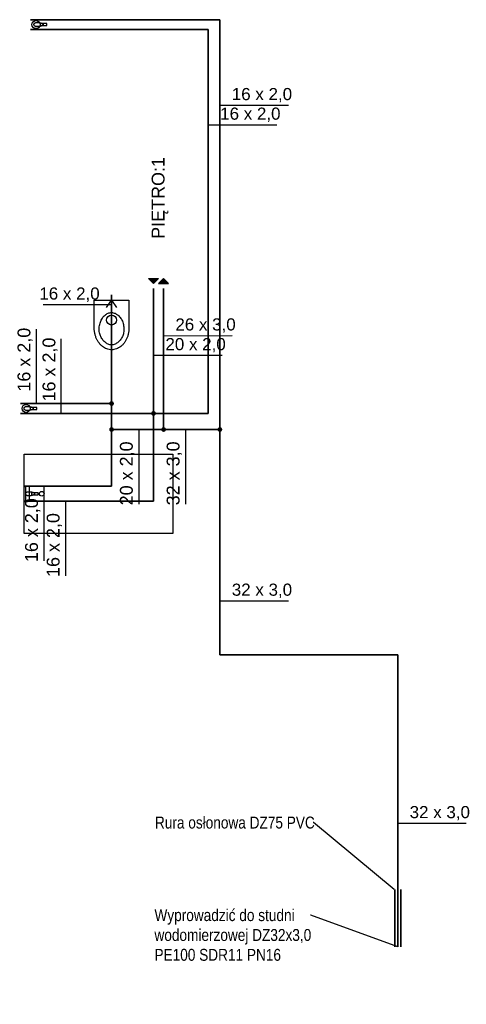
# Model space of a CAD drawing. Extents: x -69357 to 44456, y -75057 to 4617.
# Tile 11 of 23: x -52957 to -52507, y 317 to 1310. Entities that reach past the tile are written whole.
import ezdxf
from ezdxf import colors
from ezdxf.entities.mleader import LeaderData, LeaderLine
from ezdxf.lldxf.tags import DXFTag
from ezdxf.math import Vec2, Vec3

# ---------------------------------------------------------------- set-up
doc = ezdxf.new("R2010")
doc.units = 0
for name, color, linetype, lineweight in [('IS_Ciepła_woda', 1, 'DASHDOT', 35), ('IS_dodatkowe', 1, 'Continuous', 35), ('IS_opisy', 7, 'Continuous', 15), ('IS_Zimna_woda', 5, 'SOLID', 35)]:
    doc.layers.add(name, color=color, linetype=linetype, lineweight=lineweight)
for name, color, linetype in [('IS_Grafika', 18, 'SOLID'), ('IS_Odbiorniki', 18, 'SOLID'), ('IS_Opisy_działek_Wodociag', 18, 'SOLID')]:
    doc.layers.add(name, color=color, linetype=linetype)
doc.styles.add('Opisowy', font='arial.ttf')
doc.styles.get("Standard").update_dxf_attribs({"font": 'arial.ttf'})
tags = doc.linetypes.add('DASHDOT', pattern=[20, 10, -5, 0, -5]).pattern_tags.tags
tags[10:11] = [DXFTag(74, 4), DXFTag(75, 0), DXFTag(340, '0'), DXFTag(46, 0.0), DXFTag(50, 0.0), DXFTag(44, 0.0), DXFTag(45, 0.0)]
tags[8:9] = [DXFTag(74, 4), DXFTag(75, 0), DXFTag(340, '0'), DXFTag(46, 0.0), DXFTag(50, 0.0), DXFTag(44, 0.0), DXFTag(45, 0.0)]
tags[6:7] = [DXFTag(74, 4), DXFTag(75, 0), DXFTag(340, '0'), DXFTag(46, 0.0), DXFTag(50, 0.0), DXFTag(44, 0.0), DXFTag(45, 0.0)]
tags[4:5] = [DXFTag(74, 4), DXFTag(75, 0), DXFTag(340, '0'), DXFTag(46, 0.0), DXFTag(50, 0.0), DXFTag(44, 0.0), DXFTag(45, 0.0)]
tags = doc.linetypes.add('SOLID', pattern=[10, 10, 0]).pattern_tags.tags
tags[6:7] = [DXFTag(74, 4), DXFTag(75, 0), DXFTag(340, '0'), DXFTag(46, 0.0), DXFTag(50, 0.0), DXFTag(44, 0.0), DXFTag(45, 0.0)]
tags[4:5] = [DXFTag(74, 4), DXFTag(75, 0), DXFTag(340, '0'), DXFTag(46, 0.0), DXFTag(50, 0.0), DXFTag(44, 0.0), DXFTag(45, 0.0)]

# ---------------------------------------------------------------- blocks, each defined once
blk = doc.blocks.new('_None')

msp = doc.modelspace()

# ---------------------------------------------------------------- hatches: boundary and pattern name
at = {"layer": 'IS_Grafika'}
for points in [[(-52817.09, 1048.66), (-52822.09, 1043.66), (-52827.09, 1048.66)], [(-52807.09, 1043.66), (-52812.09, 1048.66), (-52817.09, 1043.66)]]:
    msp.add_hatch(color=256, dxfattribs=at).paths.add_polyline_path(points)
h = msp.add_hatch(color=1, dxfattribs=at)
edge = h.paths.add_edge_path()
edge.add_arc((-52822.09, 912.69), 2.4, 90, 450)
at = {"layer": 'IS_Odbiorniki'}
h = msp.add_hatch(color=5, dxfattribs=at)
edge = h.paths.add_edge_path()
edge.add_arc((-52755.17, 896.42), 2.4, 90, 450)
at = {"layer": 'IS_Opisy_działek_Wodociag'}
h = msp.add_hatch(color=5, dxfattribs=at)
edge = h.paths.add_edge_path()
edge.add_arc((-52864.39, 922.62), 2.4, 90, 450)
h = msp.add_hatch(color=5, dxfattribs=at)
edge = h.paths.add_edge_path()
edge.add_arc((-52864.39, 896.42), 2.4, 90, 450)
h = msp.add_hatch(color=5, dxfattribs=at)
edge = h.paths.add_edge_path()
edge.add_arc((-52811.89, 896.42), 2.4, 90, 450)

# ---------------------------------------------------------------- linework, layer by layer
at = {"layer": 'IS_Ciepła_woda'}
for p, q in [((-52766.87, 1299.69), (-52946.29, 1299.69)), ((-52766.87, 912.69), (-52766.87, 1299.69)), ((-52822.09, 1038.66), (-52822.09, 912.69)), ((-52956.29, 912.69), (-52822.09, 912.69)), ((-52822.09, 912.69), (-52822.09, 824.17)), ((-52822.09, 912.69), (-52766.87, 912.69)), ((-52822.09, 824.17), (-52952.49, 824.17))]:
    msp.add_line(p, q, dxfattribs=at)
at = {"layer": 'IS_dodatkowe'}
for p, q in [((-52578.81, 432.75), (-52578.81, 374.81)), ((-52572.81, 432.75), (-52572.81, 374.81))]:
    msp.add_line(p, q, dxfattribs=at)
at = {"layer": 'IS_Grafika'}
for p, q in [((-52822.09, 1043.66), (-52827.09, 1048.66)), ((-52827.09, 1048.66), (-52817.09, 1048.66)), ((-52817.09, 1048.66), (-52822.09, 1043.66)), ((-52812.09, 1048.66), (-52817.09, 1043.66)), ((-52817.09, 1048.66), (-52817.09, 1048.66)), ((-52817.09, 1043.66), (-52807.09, 1043.66)), ((-52807.09, 1043.66), (-52812.09, 1048.66)), ((-52807.09, 1043.66), (-52807.09, 1043.66))]:
    msp.add_line(p, q, dxfattribs=at)
at = {"layer": 'IS_Odbiorniki'}
for p, q in [((-52929.76, 1305.67), (-52936.47, 1305.67)), ((-52936.47, 1305.67), (-52936.47, 1303.69)), ((-52936.47, 1303.69), (-52929.76, 1303.69)), ((-52929.76, 1303.69), (-52929.76, 1305.67)), ((-52929.76, 1303.69), (-52929.76, 1303.69)), ((-52869.39, 1019.3), (-52864.39, 1026.8)), ((-52864.39, 1031.8), (-52864.39, 1026.8)), ((-52864.39, 1026.8), (-52859.39, 1019.3)), ((-52864.39, 1016.8), (-52864.39, 1019.3)), ((-52939.76, 918.67), (-52946.47, 918.67)), ((-52946.47, 918.67), (-52946.47, 916.69)), ((-52946.47, 916.69), (-52939.76, 916.69)), ((-52939.76, 916.69), (-52939.76, 918.67)), ((-52939.76, 916.69), (-52939.76, 916.69)), ((-52952.49, 871.67), (-52802.49, 871.67)), ((-52952.49, 791.67), (-52952.49, 871.67)), ((-52952.49, 871.67), (-52952.49, 871.67)), ((-52802.49, 871.67), (-52802.49, 791.67)), ((-52952.49, 838.67), (-52952.49, 839.67)), ((-52952.49, 839.67), (-52950.99, 839.67)), ((-52950.99, 838.67), (-52952.49, 838.67)), ((-52950.99, 839.67), (-52950.99, 838.67)), ((-52950.99, 838.67), (-52950.99, 838.67)), ((-52952.49, 823.67), (-52952.49, 824.67)), ((-52952.49, 824.67), (-52950.99, 824.67)), ((-52950.99, 824.67), (-52950.99, 823.67)), ((-52938.49, 832.67), (-52944.99, 832.67)), ((-52944.99, 832.67), (-52944.99, 830.67)), ((-52944.99, 830.67), (-52938.49, 830.67)), ((-52938.49, 830.67), (-52938.49, 832.67)), ((-52938.49, 830.67), (-52938.49, 830.67)), ((-52950.99, 823.67), (-52952.49, 823.67)), ((-52950.99, 823.67), (-52950.99, 823.67)), ((-52802.49, 791.67), (-52952.49, 791.67))]:
    msp.add_line(p, q, dxfattribs=at)
for centre, major_axis in [((-52940.61, 1304.66), (4.08, 0)), ((-52864.39, 1006.8), (5.01, 0)), ((-52950.61, 917.66), (4.08, 0)), ((-52934.84, 831.67), (0, 2.35))]:
    msp.add_ellipse(centre, major_axis=major_axis, ratio=1, dxfattribs=at)
for points, knots in [([(-52942.67, 1304.68), (-52942.67, 1304.77), (-52942.65, 1304.95), (-52942.58, 1305.22), (-52942.47, 1305.48), (-52942.32, 1305.72), (-52942.13, 1305.95), (-52941.92, 1306.15), (-52941.69, 1306.33), (-52941.43, 1306.47), (-52941.17, 1306.58), (-52940.89, 1306.65), (-52940.7, 1306.67), (-52940.61, 1306.67)], [0, 0, 0, 0, 0.271425, 0.546649, 0.827367, 1.113556, 1.404027, 1.696914, 1.990094, 2.281571, 2.569879, 2.854507, 3.136391, 3.136391, 3.136391, 3.136391]), ([(-52940.61, 1302.69), (-52940.7, 1302.69), (-52940.89, 1302.71), (-52941.17, 1302.78), (-52941.43, 1302.89), (-52941.69, 1303.03), (-52941.92, 1303.21), (-52942.13, 1303.41), (-52942.32, 1303.64), (-52942.47, 1303.88), (-52942.58, 1304.14), (-52942.65, 1304.41), (-52942.67, 1304.59), (-52942.67, 1304.68)], [0, 0, 0, 0, 0.281885, 0.566513, 0.85482, 1.146298, 1.439477, 1.732365, 2.022836, 2.309024, 2.589742, 2.864967, 3.136391, 3.136391, 3.136391, 3.136391]), ([(-52940.61, 1306.67), (-52940.56, 1306.67), (-52940.46, 1306.67), (-52940.32, 1306.67), (-52940.17, 1306.67), (-52940.01, 1306.67), (-52939.85, 1306.67), (-52939.67, 1306.67), (-52939.48, 1306.67), (-52939.27, 1306.67), (-52939.05, 1306.67), (-52938.8, 1306.67), (-52938.63, 1306.67), (-52938.54, 1306.67)], [0, 0, 0, 0, 0.141211, 0.28475, 0.432944, 0.58812, 0.752608, 0.928734, 1.118825, 1.325211, 1.550217, 1.796173, 2.065404, 2.065404, 2.065404, 2.065404]), ([(-52938.54, 1302.69), (-52938.59, 1302.69), (-52938.68, 1302.69), (-52938.83, 1302.69), (-52938.98, 1302.69), (-52939.13, 1302.69), (-52939.3, 1302.69), (-52939.47, 1302.69), (-52939.66, 1302.69), (-52939.87, 1302.69), (-52940.1, 1302.69), (-52940.34, 1302.69), (-52940.52, 1302.69), (-52940.61, 1302.69)], [0, 0, 0, 0, 0.141211, 0.28475, 0.432944, 0.58812, 0.752608, 0.928734, 1.118825, 1.325211, 1.550217, 1.796173, 2.065404, 2.065404, 2.065404, 2.065404]), ([(-52938.54, 1306.67), (-52938.31, 1306.67), (-52937.84, 1306.65), (-52937.15, 1306.58), (-52936.49, 1306.47), (-52935.86, 1306.33), (-52935.27, 1306.16), (-52934.75, 1305.96), (-52934.29, 1305.73), (-52933.91, 1305.49), (-52933.62, 1305.24), (-52933.43, 1304.97), (-52933.38, 1304.77), (-52933.38, 1304.68)], [0, 0, 0, 0, 0.702582, 1.396527, 2.072634, 2.721358, 3.333079, 3.898418, 4.408712, 4.856877, 5.2392, 5.559355, 5.836677, 5.836677, 5.836677, 5.836677]), ([(-52933.38, 1304.68), (-52933.38, 1304.59), (-52933.43, 1304.39), (-52933.62, 1304.12), (-52933.91, 1303.86), (-52934.29, 1303.63), (-52934.75, 1303.4), (-52935.27, 1303.2), (-52935.86, 1303.03), (-52936.49, 1302.89), (-52937.15, 1302.78), (-52937.84, 1302.71), (-52938.31, 1302.69), (-52938.54, 1302.69)], [0, 0, 0, 0, 0.277322, 0.597477, 0.9798, 1.427965, 1.938259, 2.503598, 3.115319, 3.764043, 4.44015, 5.134095, 5.836677, 5.836677, 5.836677, 5.836677]), ([(-52881.89, 998.8), (-52881.89, 998.81), (-52881.89, 998.86), (-52881.89, 999.05), (-52881.89, 999.49), (-52881.89, 1000.31), (-52881.89, 1001.64), (-52881.89, 1003.6), (-52881.89, 1006.31), (-52881.89, 1009.91), (-52881.89, 1014.51), (-52881.89, 1020.26), (-52881.89, 1024.48), (-52881.89, 1026.8)], [0, 0, 0, 0, 0.021037, 0.168295, 0.567994, 1.346356, 2.629602, 4.543952, 7.215627, 10.770849, 15.335838, 21.036814, 28, 28, 28, 28]), ([(-52881.89, 1026.8), (-52880.46, 1026.8), (-52877.82, 1026.8), (-52874.13, 1026.8), (-52870.94, 1026.8), (-52868.1, 1026.8), (-52865.48, 1026.8), (-52862.94, 1026.8), (-52860.34, 1026.8), (-52857.55, 1026.8), (-52854.43, 1026.8), (-52850.84, 1026.8), (-52848.27, 1026.8), (-52846.89, 1026.8)], [0, 0, 0, 0, 4.274981, 7.918858, 11.069121, 13.863261, 16.438768, 18.933133, 21.483847, 24.2284, 27.304282, 30.848986, 35, 35, 35, 35]), ([(-52846.89, 1026.8), (-52846.89, 1024.55), (-52846.89, 1020.53), (-52846.89, 1015.13), (-52846.89, 1010.94), (-52846.89, 1007.78), (-52846.89, 1005.45), (-52846.89, 1003.78), (-52846.89, 1002.57), (-52846.89, 1001.64), (-52846.89, 1000.8), (-52846.89, 999.86), (-52846.89, 999.19), (-52846.89, 998.8)], [0, 0, 0, 0, 6.737791, 12.075883, 16.201352, 19.301277, 21.562735, 23.172802, 24.318557, 25.187077, 25.96544, 26.840721, 28, 28, 28, 28]), ([(-52876.89, 997.3), (-52876.89, 998.18), (-52876.8, 999.91), (-52876.38, 1002.4), (-52875.72, 1004.71), (-52874.83, 1006.81), (-52873.74, 1008.7), (-52872.48, 1010.34), (-52871.07, 1011.73), (-52869.53, 1012.85), (-52867.88, 1013.67), (-52866.16, 1014.18), (-52864.98, 1014.3), (-52864.39, 1014.3)], [0, 0, 0, 0, 2.653831, 5.171757, 7.564384, 9.840362, 12.007145, 14.072009, 16.043366, 17.932381, 19.754842, 21.533085, 23.297545, 23.297545, 23.297545, 23.297545]), ([(-52864.39, 1014.3), (-52863.8, 1014.3), (-52862.61, 1014.17), (-52860.89, 1013.63), (-52859.25, 1012.77), (-52857.71, 1011.61), (-52856.3, 1010.17), (-52855.04, 1008.5), (-52853.95, 1006.6), (-52853.06, 1004.5), (-52852.4, 1002.23), (-52851.98, 999.81), (-52851.89, 998.15), (-52851.89, 997.3)], [0, 0, 0, 0, 1.765585, 3.552282, 5.393148, 7.308851, 9.310391, 11.402137, 13.584538, 15.856368, 18.216537, 20.665584, 23.206893, 23.206893, 23.206893, 23.206893]), ([(-52864.39, 976.8), (-52865.2, 976.8), (-52866.85, 976.96), (-52869.24, 977.64), (-52871.53, 978.74), (-52873.69, 980.22), (-52875.67, 982.06), (-52877.44, 984.21), (-52878.97, 986.67), (-52880.23, 989.38), (-52881.17, 992.34), (-52881.76, 995.5), (-52881.89, 997.69), (-52881.89, 998.8)], [0, 0, 0, 0, 2.447033, 4.91566, 7.439138, 10.03873, 12.726732, 15.509667, 18.391215, 21.374736, 24.4654, 27.671942, 31.008057, 31.008057, 31.008057, 31.008057]), ([(-52864.39, 981.8), (-52864.98, 981.8), (-52866.16, 981.92), (-52867.89, 982.46), (-52869.53, 983.3), (-52871.06, 984.42), (-52872.47, 985.78), (-52873.73, 987.35), (-52874.82, 989.1), (-52875.7, 991), (-52876.37, 993.02), (-52876.79, 995.14), (-52876.89, 996.58), (-52876.89, 997.3)], [0, 0, 0, 0, 1.765469, 3.549847, 5.38091, 7.271903, 9.22522, 11.236067, 13.295584, 15.393445, 17.520097, 19.668832, 21.837822, 21.837822, 21.837822, 21.837822]), ([(-52846.89, 998.8), (-52846.89, 997.65), (-52847.02, 995.41), (-52847.61, 992.17), (-52848.55, 989.18), (-52849.8, 986.45), (-52851.33, 984.01), (-52853.11, 981.89), (-52855.09, 980.1), (-52857.25, 978.66), (-52859.54, 977.6), (-52861.93, 976.95), (-52863.57, 976.8), (-52864.39, 976.8)], [0, 0, 0, 0, 3.448607, 6.723853, 9.846743, 12.834356, 15.70064, 18.457582, 21.116743, 23.691147, 26.19745, 28.658257, 31.104254, 31.104254, 31.104254, 31.104254]), ([(-52851.89, 997.3), (-52851.89, 996.58), (-52851.99, 995.14), (-52852.41, 993.02), (-52853.07, 991), (-52853.96, 989.1), (-52855.05, 987.35), (-52856.31, 985.78), (-52857.72, 984.42), (-52859.25, 983.3), (-52860.89, 982.46), (-52862.61, 981.92), (-52863.8, 981.8), (-52864.39, 981.8)], [0, 0, 0, 0, 2.16899, 4.317725, 6.444376, 8.542237, 10.601755, 12.612602, 14.565919, 16.456912, 18.287975, 20.072352, 21.837822, 21.837822, 21.837822, 21.837822]), ([(-52952.67, 917.68), (-52952.67, 917.77), (-52952.65, 917.95), (-52952.58, 918.22), (-52952.47, 918.48), (-52952.32, 918.72), (-52952.13, 918.95), (-52951.92, 919.15), (-52951.69, 919.33), (-52951.43, 919.47), (-52951.17, 919.58), (-52950.89, 919.65), (-52950.7, 919.67), (-52950.61, 919.67)], [0, 0, 0, 0, 0.271425, 0.546649, 0.827367, 1.113556, 1.404027, 1.696914, 1.990094, 2.281571, 2.569879, 2.854507, 3.136391, 3.136391, 3.136391, 3.136391]), ([(-52950.61, 915.69), (-52950.7, 915.69), (-52950.89, 915.71), (-52951.17, 915.78), (-52951.43, 915.89), (-52951.69, 916.03), (-52951.92, 916.21), (-52952.13, 916.41), (-52952.32, 916.64), (-52952.47, 916.88), (-52952.58, 917.14), (-52952.65, 917.41), (-52952.67, 917.59), (-52952.67, 917.68)], [0, 0, 0, 0, 0.281885, 0.566513, 0.85482, 1.146298, 1.439477, 1.732365, 2.022836, 2.309024, 2.589742, 2.864967, 3.136391, 3.136391, 3.136391, 3.136391]), ([(-52950.61, 919.67), (-52950.56, 919.67), (-52950.46, 919.67), (-52950.32, 919.67), (-52950.17, 919.67), (-52950.01, 919.67), (-52949.85, 919.67), (-52949.67, 919.67), (-52949.48, 919.67), (-52949.27, 919.67), (-52949.05, 919.67), (-52948.8, 919.67), (-52948.63, 919.67), (-52948.54, 919.67)], [0, 0, 0, 0, 0.141211, 0.28475, 0.432944, 0.58812, 0.752608, 0.928734, 1.118825, 1.325211, 1.550217, 1.796173, 2.065404, 2.065404, 2.065404, 2.065404]), ([(-52948.54, 915.69), (-52948.59, 915.69), (-52948.68, 915.69), (-52948.83, 915.69), (-52948.98, 915.69), (-52949.13, 915.69), (-52949.3, 915.69), (-52949.47, 915.69), (-52949.66, 915.69), (-52949.87, 915.69), (-52950.1, 915.69), (-52950.34, 915.69), (-52950.52, 915.69), (-52950.61, 915.69)], [0, 0, 0, 0, 0.141211, 0.28475, 0.432944, 0.58812, 0.752608, 0.928734, 1.118825, 1.325211, 1.550217, 1.796173, 2.065404, 2.065404, 2.065404, 2.065404]), ([(-52948.54, 919.67), (-52948.31, 919.67), (-52947.84, 919.65), (-52947.15, 919.58), (-52946.49, 919.47), (-52945.86, 919.33), (-52945.27, 919.16), (-52944.75, 918.96), (-52944.29, 918.73), (-52943.91, 918.49), (-52943.62, 918.24), (-52943.43, 917.97), (-52943.38, 917.77), (-52943.38, 917.68)], [0, 0, 0, 0, 0.702582, 1.396527, 2.072634, 2.721358, 3.333079, 3.898418, 4.408712, 4.856877, 5.2392, 5.559355, 5.836677, 5.836677, 5.836677, 5.836677]), ([(-52943.38, 917.68), (-52943.38, 917.59), (-52943.43, 917.39), (-52943.62, 917.12), (-52943.91, 916.86), (-52944.29, 916.63), (-52944.75, 916.4), (-52945.27, 916.2), (-52945.86, 916.03), (-52946.49, 915.89), (-52947.15, 915.78), (-52947.84, 915.71), (-52948.31, 915.69), (-52948.54, 915.69)], [0, 0, 0, 0, 0.277322, 0.597477, 0.9798, 1.427965, 1.938259, 2.503598, 3.115319, 3.764043, 4.44015, 5.134095, 5.836677, 5.836677, 5.836677, 5.836677]), ([(-52950.99, 823.67), (-52950.99, 824.03), (-52950.99, 824.82), (-52950.99, 826.11), (-52950.99, 827.58), (-52950.99, 829.16), (-52950.99, 830.82), (-52950.99, 832.51), (-52950.99, 834.17), (-52950.99, 835.76), (-52950.99, 837.22), (-52950.99, 838.51), (-52950.99, 839.31), (-52950.99, 839.67)], [0, 0, 0, 0, 1.082645, 2.38843, 3.867769, 5.471074, 7.14876, 8.85124, 10.528926, 12.132231, 13.61157, 14.917355, 16, 16, 16, 16]), ([(-52950.99, 839.67), (-52950.98, 839.67), (-52950.97, 839.67), (-52950.93, 839.67), (-52950.87, 839.67), (-52950.78, 839.67), (-52950.67, 839.67), (-52950.53, 839.67), (-52950.37, 839.67), (-52950.19, 839.67), (-52949.97, 839.67), (-52949.74, 839.67), (-52949.57, 839.67), (-52949.49, 839.67)], [0, 0, 0, 0, 0.012397, 0.049587, 0.11157, 0.198347, 0.309917, 0.446281, 0.607438, 0.793388, 1.004132, 1.239669, 1.5, 1.5, 1.5, 1.5]), ([(-52949.49, 839.67), (-52949.36, 839.67), (-52949.12, 839.66), (-52948.78, 839.62), (-52948.48, 839.56), (-52948.23, 839.46), (-52948.01, 839.32), (-52947.84, 839.14), (-52947.7, 838.93), (-52947.6, 838.67), (-52947.53, 838.38), (-52947.49, 838.04), (-52947.49, 837.8), (-52947.49, 837.67)], [0, 0, 0, 0, 0.384885, 0.724568, 1.024891, 1.293879, 1.542296, 1.783488, 2.031905, 2.300893, 2.601217, 2.940899, 3.325784, 3.325784, 3.325784, 3.325784]), ([(-52947.49, 837.67), (-52947.49, 837.37), (-52947.49, 836.74), (-52947.49, 835.74), (-52947.49, 834.64), (-52947.49, 833.48), (-52947.49, 832.28), (-52947.49, 831.06), (-52947.49, 829.85), (-52947.49, 828.69), (-52947.49, 827.6), (-52947.49, 826.6), (-52947.49, 825.96), (-52947.49, 825.67)], [0, 0, 0, 0, 0.888054, 1.897821, 3.002254, 4.174305, 5.386927, 6.613073, 7.825695, 8.997746, 10.102179, 11.111946, 12, 12, 12, 12]), ([(-52950.99, 831.67), (-52950.99, 831.76), (-52950.97, 831.94), (-52950.9, 832.21), (-52950.79, 832.47), (-52950.64, 832.71), (-52950.47, 832.94), (-52950.26, 833.15), (-52950.03, 833.32), (-52949.79, 833.47), (-52949.53, 833.58), (-52949.26, 833.65), (-52949.08, 833.67), (-52948.99, 833.67)], [0, 0, 0, 0, 0.273037, 0.549292, 0.830058, 1.115075, 1.403036, 1.692041, 1.980001, 2.265018, 2.545785, 2.82204, 3.095076, 3.095076, 3.095076, 3.095076]), ([(-52948.99, 829.67), (-52949.08, 829.67), (-52949.26, 829.68), (-52949.53, 829.75), (-52949.79, 829.86), (-52950.03, 830.01), (-52950.26, 830.19), (-52950.47, 830.39), (-52950.64, 830.62), (-52950.79, 830.86), (-52950.9, 831.12), (-52950.97, 831.39), (-52950.99, 831.58), (-52950.99, 831.67)], [0, 0, 0, 0, 0.273037, 0.549292, 0.830058, 1.115075, 1.403036, 1.692041, 1.980001, 2.265018, 2.545785, 2.82204, 3.095076, 3.095076, 3.095076, 3.095076]), ([(-52947.49, 825.67), (-52947.49, 825.58), (-52947.5, 825.4), (-52947.53, 825.13), (-52947.6, 824.87), (-52947.7, 824.62), (-52947.84, 824.39), (-52948.01, 824.19), (-52948.22, 824.01), (-52948.48, 823.86), (-52948.77, 823.75), (-52949.12, 823.68), (-52949.36, 823.67), (-52949.49, 823.67)], [0, 0, 0, 0, 0.272276, 0.542692, 0.810227, 1.07504, 1.338798, 1.604973, 1.87895, 2.16785, 2.480019, 2.824368, 3.209791, 3.209791, 3.209791, 3.209791]), ([(-52948.99, 833.67), (-52948.94, 833.67), (-52948.85, 833.67), (-52948.71, 833.67), (-52948.57, 833.67), (-52948.41, 833.67), (-52948.25, 833.67), (-52948.08, 833.67), (-52947.9, 833.67), (-52947.7, 833.67), (-52947.48, 833.67), (-52947.24, 833.67), (-52947.07, 833.67), (-52946.99, 833.67)], [0, 0, 0, 0, 0.136739, 0.275733, 0.419234, 0.569497, 0.728775, 0.899324, 1.083396, 1.283246, 1.501127, 1.739294, 2, 2, 2, 2]), ([(-52946.99, 829.67), (-52947.04, 829.67), (-52947.14, 829.67), (-52947.31, 829.67), (-52947.49, 829.67), (-52947.69, 829.67), (-52947.89, 829.67), (-52948.09, 829.67), (-52948.29, 829.67), (-52948.48, 829.67), (-52948.67, 829.67), (-52948.83, 829.67), (-52948.94, 829.67), (-52948.99, 829.67)], [0, 0, 0, 0, 0.148009, 0.316304, 0.500376, 0.695718, 0.897821, 1.102179, 1.304282, 1.499624, 1.683696, 1.851991, 2, 2, 2, 2]), ([(-52946.99, 833.67), (-52946.76, 833.67), (-52946.31, 833.65), (-52945.64, 833.58), (-52945, 833.47), (-52944.39, 833.33), (-52943.82, 833.15), (-52943.31, 832.95), (-52942.87, 832.73), (-52942.5, 832.49), (-52942.22, 832.23), (-52942.04, 831.96), (-52941.99, 831.76), (-52941.99, 831.67)], [0, 0, 0, 0, 0.680365, 1.352598, 2.007974, 2.637404, 3.231713, 3.781963, 4.279934, 4.718988, 5.095816, 5.41425, 5.692788, 5.692788, 5.692788, 5.692788]), ([(-52941.99, 831.67), (-52941.99, 831.57), (-52942.04, 831.37), (-52942.22, 831.1), (-52942.5, 830.85), (-52942.87, 830.61), (-52943.31, 830.38), (-52943.82, 830.18), (-52944.39, 830.01), (-52945, 829.86), (-52945.64, 829.75), (-52946.31, 829.68), (-52946.76, 829.67), (-52946.99, 829.67)], [0, 0, 0, 0, 0.278538, 0.596972, 0.9738, 1.412854, 1.910826, 2.461075, 3.055384, 3.684814, 4.34019, 5.012423, 5.692788, 5.692788, 5.692788, 5.692788]), ([(-52949.49, 823.67), (-52949.57, 823.67), (-52949.74, 823.67), (-52949.97, 823.67), (-52950.19, 823.67), (-52950.37, 823.67), (-52950.53, 823.67), (-52950.67, 823.67), (-52950.78, 823.67), (-52950.87, 823.67), (-52950.93, 823.67), (-52950.97, 823.67), (-52950.98, 823.67), (-52950.99, 823.67)], [0, 0, 0, 0, 0.260331, 0.495868, 0.706612, 0.892562, 1.053719, 1.190083, 1.301653, 1.38843, 1.450413, 1.487603, 1.5, 1.5, 1.5, 1.5])]:
    msp.add_open_spline(points, degree=3, knots=knots, dxfattribs=at)
at = {"layer": 'IS_Opisy_działek_Wodociag'}
for p, q in [((-52755.17, 1223.36), (-52686.02, 1223.36)), ((-52766.87, 1203.63), (-52697.72, 1203.63)), ((-52864.39, 1022.28), (-52933.54, 1022.28)), ((-52940.26, 922.62), (-52940.26, 997.77)), ((-52915.06, 912.69), (-52915.06, 987.84)), ((-52812.03, 991.04), (-52742.88, 991.13)), ((-52822.09, 971.26), (-52752.94, 971.26)), ((-52837.02, 896.42), (-52837.02, 821.27)), ((-52789.87, 896.42), (-52789.87, 821.27)), ((-52932.7, 839.17), (-52932.7, 764.02)), ((-52910.85, 824.17), (-52910.85, 749.02)), ((-52755.17, 723.68), (-52686.02, 723.68)), ((-52575.81, 499.43), (-52506.66, 499.43))]:
    msp.add_line(p, q, dxfattribs=at)
at = {"layer": 'IS_Zimna_woda'}
for p, q in [((-52755.17, 1309.62), (-52946.29, 1309.62)), ((-52755.17, 896.42), (-52755.17, 1309.62)), ((-52811.89, 896.42), (-52812.09, 1038.66)), ((-52864.39, 922.62), (-52864.39, 1032.3)), ((-52956.29, 922.62), (-52864.39, 922.62)), ((-52864.39, 896.42), (-52864.39, 922.62)), ((-52864.39, 839.17), (-52864.39, 896.42)), ((-52811.89, 896.42), (-52864.39, 896.42)), ((-52755.17, 896.42), (-52811.89, 896.42)), ((-52755.17, 669.38), (-52755.17, 896.42)), ((-52952.49, 839.17), (-52864.39, 839.17)), ((-52575.81, 669.38), (-52755.17, 669.38)), ((-52575.81, 374.81), (-52575.81, 669.38))]:
    msp.add_line(p, q, dxfattribs=at)

# ---------------------------------------------------------------- texts
at = {"layer": 'IS_Grafika', "insert": (-52807.09, 1088.66), "char_height": 12.96, "attachment_point": 7, "rotation": 90}
msp.add_mtext('\\fArial|b0|i0;PIĘTRO:1', dxfattribs=at)
at = {"layer": 'IS_Opisy_działek_Wodociag', "char_height": 12.24}
for s, insert, attachment_point in [('\\fArial|b0|i0;16 x 2,0', (-52743.17, 1226.24), 7), ('\\fArial|b0|i0;16 x 2,0', (-52754.87, 1206.51), 7), ('\\fArial|b0|i0;16 x 2,0', (-52876.39, 1025.16), 9), ('\\fArial|b0|i0;20 x 2,0', (-52810.09, 974.14), 7), ('\\fArial|b0|i0;32 x 3,0', (-52743.17, 726.56), 7), ('\\fArial|b0|i0;32 x 3,0', (-52563.81, 502.31), 7)]:
    msp.add_mtext(s, dxfattribs=dict(at, insert=insert, attachment_point=attachment_point))
at = {"layer": 'IS_Opisy_działek_Wodociag'}
for s, insert, char_height, attachment_point, rotation in [('\\fArial|b0|i0;26 x 3,0', (-52800.03, 993.93), 12.24, 7, 0.1), ('\\fArial|b0|i0;16 x 2,0', (-52943.86, 934.62), 12.96, 7, 90), ('\\fArial|b0|i0;16 x 2,0', (-52918.66, 924.69), 12.96, 7, 90), ('\\fArial|b0|i0;20 x 2,0', (-52840.62, 884.42), 12.96, 9, 90), ('\\fArial|b0|i0;32 x 3,0', (-52793.47, 884.42), 12.96, 9, 90), ('\\fArial|b0|i0;16 x 2,0', (-52936.3, 827.17), 12.96, 9, 90), ('\\fArial|b0|i0;16 x 2,0', (-52914.45, 812.17), 12.96, 9, 90)]:
    msp.add_mtext(s, dxfattribs=dict(at, insert=insert, char_height=char_height, attachment_point=attachment_point, rotation=rotation))

# ---------------------------------------------------------------- leaders
at = {"layer": 'IS_opisy', "lineweight": 25}
ml = msp.add_multileader_mtext('Standard', dxfattribs=at)
ml.set_content('{\\fArial Narrow|b0|i0|c238|p34;Rura osłonowa DZ75 PVC}', color=256, style='Opisowy')
ml.set_leader_properties()
ml.set_arrow_properties(name='NONE')
ml.build(insert=Vec2(0, 0))
ml.multileader.update_dxf_attribs({"dogleg_length": 0.1, "arrow_head_size": 0.615})
ctx = ml.context
ctx.base_point, ctx.char_height, ctx.arrow_head_size, ctx.landing_gap_size, ctx.plane_origin = Vec3(-52820.71, 500.06), 12, 0.615, 0.0615, Vec3(-52382.6, 176.78)
notes = []
notes.append((ctx, [(1, (1, 1, 0), (-52660.91, 500.06), (-1, 0), 0.1, [(0, [(-52579.35, 432.75)], 0, [])])]))
ctx.mtext.insert, ctx.mtext.width, ctx.mtext.flow_direction = Vec3(-52820.65, 506.16), 159.5875, 5
ml = msp.add_multileader_mtext('Standard', dxfattribs=at)
ml.set_content('{\\fArial Narrow|b0|i0|c238|p34;Wyprowadzić do studni wodomierzowej DZ32x3,0 PE100 SDR11 PN16 }', color=256, style='Opisowy')
ml.set_leader_properties()
ml.set_arrow_properties(name='NONE')
ml.build(insert=Vec2(0, 0))
ml.multileader.update_dxf_attribs({"dogleg_length": 0.1, "arrow_head_size": 0.615})
ctx = ml.context
ctx.base_point, ctx.char_height, ctx.arrow_head_size, ctx.landing_gap_size, ctx.plane_origin = Vec3(-52821.2, 406.72), 12, 0.615, 0.0615, Vec3(-52379.06, 118.84)
notes.append((ctx, [(1, (1, 1, 0), (-52663.53, 406.72), (-1, 0), 0.1, [(0, [(-52575.81, 374.81)], 0, [])])]))
ctx.mtext.insert, ctx.mtext.width, ctx.mtext.flow_direction = Vec3(-52821.14, 412.82), 159.5875, 5
for ctx, leaders in notes:
    for number, flags, end, landing, length, lines in leaders:
        leader = LeaderData()
        leader.index, (leader.has_last_leader_line, leader.has_dogleg_vector, leader.attachment_direction) = number, flags
        leader.last_leader_point, leader.dogleg_vector, leader.dogleg_length = Vec3(end), Vec3(landing), length
        for number, points, colour, breaks in lines:
            line = LeaderLine()
            line.index, line.vertices, line.color, line.breaks = number, Vec3.list(points), colors.encode_raw_color(colour), breaks
            leader.lines.append(line)
        ctx.leaders.append(leader)

doc.saveas('drawing.dxf')
